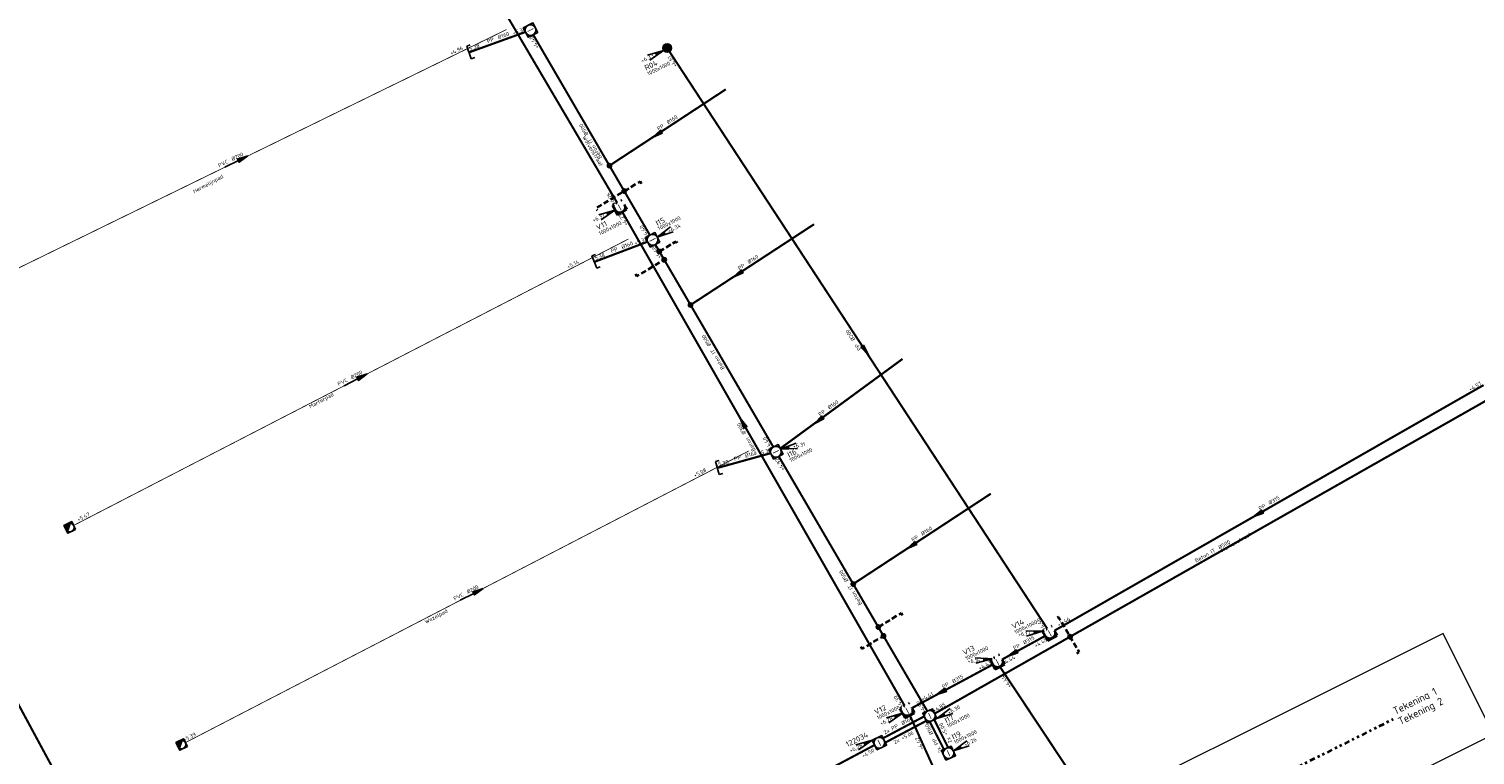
# Model space of a CAD drawing. Header units: metres. Extents: x 154356 to 156379, y 460545 to 462673.
# Tile 6 of 10: x 155211 to 155346, y 461608 to 461676. Entities that reach past the tile are written whole.
import ezdxf
from ezdxf.enums import TextEntityAlignment as Align

# ---------------------------------------------------------------- set-up
doc = ezdxf.new("R2010")
doc.units = ezdxf.units.M
for name, pattern in [('AL-TEKENBLADGRENS', [11.5, 2.5, -1.5, 1, -1.5, 1, -1.5, 2.5]), ('RI-GWA', [18.45, 6, -1.8, 1.75, -1.8, 1.75, -1.8, 1.75, -1.8]), ('RI-HWA-SO', [7.4, 5, -2.4]), ('RI-ITR', [10.4, 5, -1.8, 0, -1.8, 0, -1.8]), ('RI-VWA', [11, 5, -3, 0, -3])]:
    doc.linetypes.add(name, pattern=pattern)
for name, color, linetype, lineweight in [('B-WE-RI-ITR_PUTDEKSELHOOGTE-S', 253, 'Continuous', 25), ('B-WE-RI-ITR_PUTNUMMER-S-200', 253, 'Continuous', 18), ('B-WE-RI-ITR_RIOOLPUT-S-200', 253, 'Continuous', 25), ('B-WE-RI-ITR_TRANSPORTLEIDING-G', 253, 'RI-ITR', 35), ('N-WE-RI-GWA_DIAM-BOB-STROOMRICHTING-S', 253, 'Continuous', 25), ('N-WE-RI-GWA_RIOOLPUT_INSPECTIEPUT-S', 253, 'Continuous', 25), ('N-WE-RI-GWA_TRANSPORTLEIDING-G', 253, 'RI-GWA', 35), ('X-XX-AL-BLADSCHEIDING-G', 7, 'AL-TEKENBLADGRENS', 35), ('X-XX-AL-T35', 50, 'Continuous', 35)]:
    doc.layers.add(name, color=color, linetype=linetype, lineweight=lineweight)
for name, color, linetype, lineweight, true_color in [('N-OI-RI-VWA_TRANSPORTLEIDING-G', 20, 'RI-VWA', 35, 0xff3f00), ('N-WE-RI-HWA_DIAM-BOB-STROOMRICHTING-S', 150, 'Continuous', 25, 0x007fff), ('N-WE-RI-HWA_HULPSTUK-S', 150, 'Continuous', 25, 0x007fff), ('N-WE-RI-HWA_HULPSTUK-S-200', 150, 'Continuous', 25, 0x007fff), ('N-WE-RI-HWA_RIOOLLEIDING_PVC_125-G', 150, 'RI-HWA-SO', 35, 0x007fff), ('N-WE-RI-HWA_TRANSPORTLEIDING-G', 150, 'RI-HWA-SO', 35, 0x007fff), ('N-WE-RI-ITR_DIAM-BOB-STROOMRICHTING-S', 7, 'Continuous', 25, 0x00a500), ('N-WE-RI-ITR_PUTDEKSELHOOGTE-S', 7, 'Continuous', 25, 0x00a500), ('N-WE-RI-ITR_PUTNUMMER-T25', 7, 'Continuous', 25, 0x00a500), ('N-WE-RI-ITR_RIOOLPUT-S-200', 7, 'Continuous', 25, 0x00a500), ('N-WE-RI-ITR_RIOOLPUT-T18', 7, 'Continuous', 18, 0x00a500), ('N-WE-RI-ITR_TRANSPORTLEIDING-G', 7, 'RI-ITR', 35, 0x00a500), ('N-WE-RI-VWA_DIAM-BOB-STROOMRICHTING-S', 20, 'Continuous', 25, 0xff3f00), ('N-WE-RI-VWA_PUTDEKSELHOOGTE-S', 20, 'Continuous', 25, 0xff3f00), ('N-WE-RI-VWA_PUTNUMMER-T50', 20, 'Continuous', 50, 0xff3f00), ('N-WE-RI-VWA_RIOOLPUT-T18', 20, 'Continuous', 18, 0xff3f00), ('N-WE-RI-VWA_RIOOLPUT_INSPECTIEPUT-S', 20, 'Continuous', 25, 0xff3f00), ('X-XX-AL-T18', 1, 'Continuous', 18, 0xff0000)]:
    doc.layers.add(name, color=color, linetype=linetype, lineweight=lineweight, true_color=true_color)
doc.layers.add('X-XX-AL-HULPLIJN', color=4, linetype='Continuous', lineweight=18, plot=False)
doc.styles.add('NLCS-ISO', font='NLCS-ISO.ttf')
doc.styles.add('NLCS-ISO-M200-T18', font='NLCS-ISO.ttf', dxfattribs={"height": 0.36})
doc.styles.add('NLCS-ISO-M200-T25', font='NLCS-ISO.ttf', dxfattribs={"height": 0.5})
doc.styles.add('NLCS-ISO-M200-T35', font='NLCS-ISO.ttf', dxfattribs={"height": 0.7})

# ---------------------------------------------------------------- blocks, each defined once
blk = doc.blocks.new('SRI-PUT_INSPECTIE-SO')
at = {"flags": 128}
blk.add_lwpolyline([(-2, -2), (2, -2), (2, 2), (-2, 2)], close=True, dxfattribs=at)
blk.add_circle((0, 0), 2)
at = {"style": 'NLCS-ISO'}
blk.add_text('I', height=2.5, dxfattribs=at).set_placement((0, -0.01), align=Align.MIDDLE_CENTER)
blk = doc.blocks.new('*U21')
at = {"ltscale": 0.1}
blk.add_hatch(color=256, dxfattribs=at).paths.add_polyline_path([(8.5, 0), (3.5, -0.83), (3.5, 0.83)])
at = {"flags": 128}
blk.add_lwpolyline([(3.5, 0), (-3.5, 0)], dxfattribs=at)
at = {"ltscale": 0.1, "flags": 128}
blk.add_lwpolyline([(8.5, 0), (3.5, -0.83), (3.5, 0.83)], close=True, dxfattribs=at)
at = {"ltscale": 0.1, "style": 'NLCS-ISO'}
for tag, p in [('BOBL', (-143.67, 0)), ('MAT', (-1, 0.5))]:
    blk.add_attdef(tag, text='', height=1.8, dxfattribs=at).set_placement(p, align=Align.BOTTOM_RIGHT)
for tag, p in [('DIA', (1, 0.5)), ('BOBR', (143.51, 0))]:
    blk.add_attdef(tag, text='', height=1.8, dxfattribs=at).set_placement(p, align=Align.BOTTOM_LEFT)
blk = doc.blocks.new('*U27')
at = {"ltscale": 0.1}
blk.add_hatch(color=256, dxfattribs=at).paths.add_polyline_path([(8.5, 0), (3.5, -0.83), (3.5, 0.83)])
at = {"flags": 128}
blk.add_lwpolyline([(3.5, 0), (-3.5, 0)], dxfattribs=at)
at = {"ltscale": 0.1, "flags": 128}
blk.add_lwpolyline([(8.5, 0), (3.5, -0.83), (3.5, 0.83)], close=True, dxfattribs=at)
at = {"ltscale": 0.1, "style": 'NLCS-ISO'}
for tag, p in [('BOBL', (-32.17, 0)), ('MAT', (-1, 0.5))]:
    blk.add_attdef(tag, text='', height=1.8, dxfattribs=at).set_placement(p, align=Align.BOTTOM_RIGHT)
for tag, p in [('DIA', (1, 0.5)), ('BOBR', (22.67, 0))]:
    blk.add_attdef(tag, text='', height=1.8, dxfattribs=at).set_placement(p, align=Align.BOTTOM_LEFT)
blk = doc.blocks.new('*U28')
at = {"ltscale": 0.1}
blk.add_hatch(color=256, dxfattribs=at).paths.add_polyline_path([(8.5, 0), (3.5, -0.83), (3.5, 0.83)])
at = {"flags": 128}
blk.add_lwpolyline([(3.5, 0), (-3.5, 0)], dxfattribs=at)
at = {"ltscale": 0.1, "flags": 128}
blk.add_lwpolyline([(8.5, 0), (3.5, -0.83), (3.5, 0.83)], close=True, dxfattribs=at)
at = {"ltscale": 0.1, "style": 'NLCS-ISO'}
for tag, p in [('BOBL', (-139.47, 0)), ('MAT', (-1, 0.5))]:
    blk.add_attdef(tag, text='', height=1.8, dxfattribs=at).set_placement(p, align=Align.BOTTOM_RIGHT)
for tag, p in [('DIA', (1, 0.5)), ('BOBR', (112.47, 0))]:
    blk.add_attdef(tag, text='', height=1.8, dxfattribs=at).set_placement(p, align=Align.BOTTOM_LEFT)
blk = doc.blocks.new('*U29')
at = {"ltscale": 0.1}
blk.add_hatch(color=256, dxfattribs=at).paths.add_polyline_path([(8.5, 0), (3.5, -0.83), (3.5, 0.83)])
at = {"flags": 128}
blk.add_lwpolyline([(3.5, 0), (-3.5, 0)], dxfattribs=at)
at = {"ltscale": 0.1, "flags": 128}
blk.add_lwpolyline([(8.5, 0), (3.5, -0.83), (3.5, 0.83)], close=True, dxfattribs=at)
at = {"ltscale": 0.1, "style": 'NLCS-ISO'}
for tag, p in [('BOBL', (-118.74, 0)), ('MAT', (-1, 0.5))]:
    blk.add_attdef(tag, text='', height=1.8, dxfattribs=at).set_placement(p, align=Align.BOTTOM_RIGHT)
for tag, p in [('DIA', (1, 0.5)), ('BOBR', (111.14, 0))]:
    blk.add_attdef(tag, text='', height=1.8, dxfattribs=at).set_placement(p, align=Align.BOTTOM_LEFT)
blk = doc.blocks.new('N-SRI-PUT_KUNSTSTOF-SO')
h = blk.add_hatch(color=256)
h.dxf.hatch_style = 1
edge = h.paths.add_edge_path()
edge.add_arc((0, 0), 2, 0, 360)
at = {"lineweight": -3}
blk.add_circle((0, 0), 2, dxfattribs=at)
blk = doc.blocks.new('*U33')
at = {"ltscale": 0.1}
blk.add_hatch(color=256, dxfattribs=at).paths.add_polyline_path([(-8.5, 0), (-3.5, -0.83), (-3.5, 0.83)])
at = {"ltscale": 0.1, "flags": 128}
blk.add_lwpolyline([(-8.5, 0), (-3.5, -0.83), (-3.5, 0.83)], close=True, dxfattribs=at)
at = {"flags": 128}
blk.add_lwpolyline([(3.5, 0), (-3.5, 0)], dxfattribs=at)
at = {"ltscale": 0.1, "style": 'NLCS-ISO'}
for tag, p in [('BOBL', (-9.58, 0)), ('MAT', (-1, 0.5))]:
    blk.add_attdef(tag, text='', height=1.8, dxfattribs=at).set_placement(p, align=Align.BOTTOM_RIGHT)
for tag, p in [('DIA', (1, 0.5)), ('BOBR', (14.79, 0))]:
    blk.add_attdef(tag, text='', height=1.8, dxfattribs=at).set_placement(p, align=Align.BOTTOM_LEFT)
blk = doc.blocks.new('*U32')
at = {"ltscale": 0.1}
blk.add_hatch(color=256, dxfattribs=at).paths.add_polyline_path([(-8.5, 0), (-3.5, -0.83), (-3.5, 0.83)])
at = {"ltscale": 0.1, "flags": 128}
blk.add_lwpolyline([(-8.5, 0), (-3.5, -0.83), (-3.5, 0.83)], close=True, dxfattribs=at)
at = {"flags": 128}
blk.add_lwpolyline([(3.5, 0), (-3.5, 0)], dxfattribs=at)
at = {"ltscale": 0.1, "style": 'NLCS-ISO'}
for tag, p in [('MAT', (-1, 0.5)), ('BOBL', (-5.62, -3.24))]:
    blk.add_attdef(tag, text='', height=1.8, dxfattribs=at).set_placement(p, align=Align.BOTTOM_RIGHT)
for tag, p in [('DIA', (1, 0.5)), ('BOBR', (4.96, -3.24))]:
    blk.add_attdef(tag, text='', height=1.8, dxfattribs=at).set_placement(p, align=Align.BOTTOM_LEFT)
blk = doc.blocks.new('*U31')
at = {"ltscale": 0.1}
blk.add_hatch(color=256, dxfattribs=at).paths.add_polyline_path([(-8.5, 0), (-3.5, -0.83), (-3.5, 0.83)])
at = {"ltscale": 0.1, "flags": 128}
blk.add_lwpolyline([(-8.5, 0), (-3.5, -0.83), (-3.5, 0.83)], close=True, dxfattribs=at)
at = {"flags": 128}
blk.add_lwpolyline([(3.5, 0), (-3.5, 0)], dxfattribs=at)
at = {"ltscale": 0.1, "style": 'NLCS-ISO'}
for tag, p in [('BOBL', (-106.06, 0)), ('MAT', (-1, 0.5))]:
    blk.add_attdef(tag, text='', height=1.8, dxfattribs=at).set_placement(p, align=Align.BOTTOM_RIGHT)
for tag, p in [('DIA', (1, 0.5)), ('BOBR', (108.17, 0))]:
    blk.add_attdef(tag, text='', height=1.8, dxfattribs=at).set_placement(p, align=Align.BOTTOM_LEFT)
blk = doc.blocks.new('*U34')
at = {"ltscale": 0.1}
blk.add_hatch(color=256, dxfattribs=at).paths.add_polyline_path([(-8.5, 0), (-3.5, -0.83), (-3.5, 0.83)])
at = {"ltscale": 0.1, "flags": 128}
blk.add_lwpolyline([(-8.5, 0), (-3.5, -0.83), (-3.5, 0.83)], close=True, dxfattribs=at)
at = {"flags": 128}
blk.add_lwpolyline([(3.5, 0), (-3.5, 0)], dxfattribs=at)
at = {"ltscale": 0.1, "style": 'NLCS-ISO'}
for tag, p in [('BOBL', (-154.05, 0)), ('MAT', (-1, 0.5))]:
    blk.add_attdef(tag, text='', height=1.8, dxfattribs=at).set_placement(p, align=Align.BOTTOM_RIGHT)
for tag, p in [('DIA', (1, 0.5)), ('BOBR', (152.91, 0))]:
    blk.add_attdef(tag, text='', height=1.8, dxfattribs=at).set_placement(p, align=Align.BOTTOM_LEFT)
blk = doc.blocks.new('*U35')
at = {"ltscale": 0.1}
blk.add_hatch(color=256, dxfattribs=at).paths.add_polyline_path([(8.5, 0), (3.5, -0.83), (3.5, 0.83)])
at = {"flags": 128}
blk.add_lwpolyline([(3.5, 0), (-3.5, 0)], dxfattribs=at)
at = {"ltscale": 0.1, "flags": 128}
blk.add_lwpolyline([(8.5, 0), (3.5, -0.83), (3.5, 0.83)], close=True, dxfattribs=at)
at = {"ltscale": 0.1, "style": 'NLCS-ISO'}
for tag, p in [('BOBL', (-107.4, 0)), ('MAT', (-1, 0.5))]:
    blk.add_attdef(tag, text='', height=1.8, dxfattribs=at).set_placement(p, align=Align.BOTTOM_RIGHT)
for tag, p in [('DIA', (1, 0.5)), ('BOBR', (102.26, 0))]:
    blk.add_attdef(tag, text='', height=1.8, dxfattribs=at).set_placement(p, align=Align.BOTTOM_LEFT)
blk = doc.blocks.new('SRI-HULP_EINDKAP-SO')
for p, q in [((0, -6.2), (0, 6.2)), ((0, 6.2), (3.5, 6.2)), ((0, -6.2), (3.5, -6.2))]:
    blk.add_line(p, q)
blk = doc.blocks.new('*U61')
at = {"ltscale": 0.1, "style": 'NLCS-ISO'}
for tag, p in [('BOBL', (-274.57, 0)), ('MAT', (-1, 0.5))]:
    blk.add_attdef(tag, text='', height=1.8, dxfattribs=at).set_placement(p, align=Align.BOTTOM_RIGHT)
for tag, p in [('DIA', (1, 0.5)), ('BOBR', (272.03, 0))]:
    blk.add_attdef(tag, text='', height=1.8, dxfattribs=at).set_placement(p, align=Align.BOTTOM_LEFT)
blk = doc.blocks.new('*U51')
at = {"ltscale": 0.1, "style": 'NLCS-ISO'}
for tag, p in [('BOBL', (-63.63, 0)), ('MAT', (-1, 0.5))]:
    blk.add_attdef(tag, text='', height=1.8, dxfattribs=at).set_placement(p, align=Align.BOTTOM_RIGHT)
for tag, p in [('DIA', (1, 0.5)), ('BOBR', (60.62, 0))]:
    blk.add_attdef(tag, text='', height=1.8, dxfattribs=at).set_placement(p, align=Align.BOTTOM_LEFT)
blk = doc.blocks.new('*U50')
at = {"ltscale": 0.1, "style": 'NLCS-ISO'}
for tag, p in [('BOBL', (-145.63, 0)), ('MAT', (-1, 0.5))]:
    blk.add_attdef(tag, text='', height=1.8, dxfattribs=at).set_placement(p, align=Align.BOTTOM_RIGHT)
for tag, p in [('DIA', (1, 0.5)), ('BOBR', (145.56, 0))]:
    blk.add_attdef(tag, text='', height=1.8, dxfattribs=at).set_placement(p, align=Align.BOTTOM_LEFT)
blk = doc.blocks.new('*U52')
at = {"ltscale": 0.1, "style": 'NLCS-ISO'}
for tag, p in [('BOBL', (-48.52, 0)), ('MAT', (-1, 0.5))]:
    blk.add_attdef(tag, text='', height=1.8, dxfattribs=at).set_placement(p, align=Align.BOTTOM_RIGHT)
for tag, p in [('DIA', (1, 0.5)), ('BOBR', (47.8, 0))]:
    blk.add_attdef(tag, text='', height=1.8, dxfattribs=at).set_placement(p, align=Align.BOTTOM_LEFT)
blk = doc.blocks.new('*U53')
at = {"ltscale": 0.1, "style": 'NLCS-ISO'}
for tag, p in [('BOBL', (-48.05, 0)), ('MAT', (-1, 0.5))]:
    blk.add_attdef(tag, text='', height=1.8, dxfattribs=at).set_placement(p, align=Align.BOTTOM_RIGHT)
for tag, p in [('DIA', (1, 0.5)), ('BOBR', (47.47, 0))]:
    blk.add_attdef(tag, text='', height=1.8, dxfattribs=at).set_placement(p, align=Align.BOTTOM_LEFT)
blk = doc.blocks.new('*U65')
at = {"ltscale": 0.1, "style": 'NLCS-ISO'}
for tag, p in [('BOBL', (-4.81, 0)), ('MAT', (-1, 0.5))]:
    blk.add_attdef(tag, text='', height=1.8, dxfattribs=at).set_placement(p, align=Align.BOTTOM_RIGHT)
for tag, p in [('DIA', (1, 0.5)), ('BOBR', (6.77, 0))]:
    blk.add_attdef(tag, text='', height=1.8, dxfattribs=at).set_placement(p, align=Align.BOTTOM_LEFT)
blk = doc.blocks.new('*U74')
at = {"ltscale": 0.1, "style": 'NLCS-ISO'}
for tag, p in [('BOBL', (-7.49, 0)), ('MAT', (-1, 0.5))]:
    blk.add_attdef(tag, text='', height=1.8, dxfattribs=at).set_placement(p, align=Align.BOTTOM_RIGHT)
for tag, p in [('DIA', (1, 0.5)), ('BOBR', (7.31, 0))]:
    blk.add_attdef(tag, text='', height=1.8, dxfattribs=at).set_placement(p, align=Align.BOTTOM_LEFT)
blk = doc.blocks.new('*U73')
at = {"ltscale": 0.1, "style": 'NLCS-ISO'}
for tag, p in [('BOBL', (-8.34, 0)), ('MAT', (-1, 0.5))]:
    blk.add_attdef(tag, text='', height=1.8, dxfattribs=at).set_placement(p, align=Align.BOTTOM_RIGHT)
for tag, p in [('DIA', (1, 0.5)), ('BOBR', (8.25, 0))]:
    blk.add_attdef(tag, text='', height=1.8, dxfattribs=at).set_placement(p, align=Align.BOTTOM_LEFT)
blk = doc.blocks.new('*U75')
at = {"ltscale": 0.1, "style": 'NLCS-ISO'}
for tag, p in [('BOBL', (-7.06, 0)), ('MAT', (-1, 0.5))]:
    blk.add_attdef(tag, text='', height=1.8, dxfattribs=at).set_placement(p, align=Align.BOTTOM_RIGHT)
for tag, p in [('DIA', (1, 0.5)), ('BOBR', (7.31, 0))]:
    blk.add_attdef(tag, text='', height=1.8, dxfattribs=at).set_placement(p, align=Align.BOTTOM_LEFT)
blk = doc.blocks.new('*U76')
at = {"ltscale": 0.1, "style": 'NLCS-ISO'}
for tag, p in [('MAT', (-1, 0.5)), ('BOBL', (-4.81, -3.24))]:
    blk.add_attdef(tag, text='', height=1.8, dxfattribs=at).set_placement(p, align=Align.BOTTOM_RIGHT)
for tag, p in [('DIA', (1, 0.5)), ('BOBR', (6.77, 0))]:
    blk.add_attdef(tag, text='', height=1.8, dxfattribs=at).set_placement(p, align=Align.BOTTOM_LEFT)
blk = doc.blocks.new('SRI-PUTDEKSELHOOGTE-SO')
blk.add_hatch(color=256).paths.add_polyline_path([(3.66, 1.37), (3.02, 2.49), (0, 0)])
for p, q in [((0, 0), (6.04, 4.97)), ((0, 0), (7.32, 2.74)), ((0, 0), (3.02, 2.49)), ((3.15, 2.26), (3.53, 1.59))]:
    blk.add_line(p, q)
at = {"ltscale": 0.1, "style": 'NLCS-ISO'}
blk.add_attdef('PUTHGT', text='', height=1.8, rotation=30, dxfattribs=at).set_placement((5.02, 2.93), align=Align.MIDDLE_LEFT)
blk = doc.blocks.new('*U86')
at = {"ltscale": 0.1}
blk.add_hatch(color=256, dxfattribs=at).paths.add_polyline_path([(8.5, 0), (3.5, -0.83), (3.5, 0.83)])
at = {"flags": 128}
blk.add_lwpolyline([(3.5, 0), (-3.5, 0)], dxfattribs=at)
at = {"ltscale": 0.1, "flags": 128}
blk.add_lwpolyline([(8.5, 0), (3.5, -0.83), (3.5, 0.83)], close=True, dxfattribs=at)
at = {"ltscale": 0.1, "style": 'NLCS-ISO'}
for tag, p in [('BOBL', (-136.19, 0)), ('MAT', (-1, 0.5))]:
    blk.add_attdef(tag, text='', height=1.8, dxfattribs=at).set_placement(p, align=Align.BOTTOM_RIGHT)
for tag, p in [('DIA', (1, 0.5)), ('BOBR', (114.02, 0))]:
    blk.add_attdef(tag, text='', height=1.8, dxfattribs=at).set_placement(p, align=Align.BOTTOM_LEFT)
blk = doc.blocks.new('*U87')
at = {"ltscale": 0.1}
blk.add_hatch(color=256, dxfattribs=at).paths.add_polyline_path([(8.5, 0), (3.5, -0.83), (3.5, 0.83)])
at = {"flags": 128}
blk.add_lwpolyline([(3.5, 0), (-3.5, 0)], dxfattribs=at)
at = {"ltscale": 0.1, "flags": 128}
blk.add_lwpolyline([(8.5, 0), (3.5, -0.83), (3.5, 0.83)], close=True, dxfattribs=at)
at = {"ltscale": 0.1, "style": 'NLCS-ISO'}
for tag, p in [('BOBL', (-141.48, 0)), ('MAT', (-1, 0.5))]:
    blk.add_attdef(tag, text='', height=1.8, dxfattribs=at).set_placement(p, align=Align.BOTTOM_RIGHT)
for tag, p in [('DIA', (1, 0.5)), ('BOBR', (119.71, 0))]:
    blk.add_attdef(tag, text='', height=1.8, dxfattribs=at).set_placement(p, align=Align.BOTTOM_LEFT)
blk = doc.blocks.new('N-SRI-PUT_GWA-SO')
blk.add_hatch(color=256).paths.add_polyline_path([(1.41, 1.41, 0.664858), (-2, 0.02), (-2, -0.02, 0.196534), (-1.41, -1.41)])
at = {"lineweight": -3, "flags": 128}
blk.add_lwpolyline([(2, -2), (2, 2), (-2, 2), (-2, -2)], close=True, dxfattribs=at)
at = {"lineweight": -3}
blk.add_circle((0, 0), 2, dxfattribs=at)
blk = doc.blocks.new('*U105')
at = {"ltscale": 0.1, "style": 'NLCS-ISO'}
for tag, p in [('MAT', (-1, 0.5)), ('BOBL', (-152.86, -3.24))]:
    blk.add_attdef(tag, text='', height=1.8, dxfattribs=at).set_placement(p, align=Align.BOTTOM_RIGHT)
for tag, p in [('DIA', (1, 0.5)), ('BOBR', (151.22, -3.24))]:
    blk.add_attdef(tag, text='', height=1.8, dxfattribs=at).set_placement(p, align=Align.BOTTOM_LEFT)
blk = doc.blocks.new('*U108')
at = {"ltscale": 0.1}
blk.add_hatch(color=256, dxfattribs=at).paths.add_polyline_path([(-8.5, 0), (-3.5, -0.83), (-3.5, 0.83)])
at = {"ltscale": 0.1, "flags": 128}
blk.add_lwpolyline([(-8.5, 0), (-3.5, -0.83), (-3.5, 0.83)], close=True, dxfattribs=at)
at = {"flags": 128}
blk.add_lwpolyline([(3.5, 0), (-3.5, 0)], dxfattribs=at)
at = {"ltscale": 0.1, "style": 'NLCS-ISO'}
for tag, p in [('BOBL', (-25.28, 0)), ('MAT', (-1, 0.5))]:
    blk.add_attdef(tag, text='', height=1.8, dxfattribs=at).set_placement(p, align=Align.BOTTOM_RIGHT)
for tag, p in [('DIA', (1, 0.5)), ('BOBR', (25.24, 0))]:
    blk.add_attdef(tag, text='', height=1.8, dxfattribs=at).set_placement(p, align=Align.BOTTOM_LEFT)
blk = doc.blocks.new('SRI-HULP_INLAAT_125MM-SO')
h = blk.add_hatch(color=256)
h.dxf.hatch_style = 1
h.paths.add_polyline_path([(-0.71, 0.71, 0.198912), (-1, 0, 0.198912), (-0.71, -0.71), (0, 0)])
h = blk.add_hatch(color=256)
h.dxf.hatch_style = 1
h.paths.add_polyline_path([(1, 0, 0.198912), (0.71, 0.71), (0, 0), (0.71, -0.71, 0.198912)])
for p, q in [((-0.71, 0.71), (0.71, -0.71)), ((-0.71, -0.71), (0.71, 0.71))]:
    blk.add_line(p, q)
blk.add_circle((0, 0), 1)

msp = doc.modelspace()

# ---------------------------------------------------------------- linework, layer by layer
at = {"layer": 'B-WE-RI-ITR_TRANSPORTLEIDING-G', "ltscale": 0.2, "const_width": 0.2, "flags": 128}
msp.add_lwpolyline([(155233.75, 461579.02), (155289.76, 461608.9)], dxfattribs=at)
at = {"layer": 'N-OI-RI-VWA_TRANSPORTLEIDING-G', "ltscale": 0.2, "const_width": 0.2, "flags": 128}
for points in [[(155265.81, 461659.38), (155240.46, 461702.42)], [(155270.68, 461673.45), (155305.84, 461619.74)], [(155266.3, 461658.51), (155292.57, 461612.55)], [(155220.67, 461593.09), (155192.24, 461645.77)], [(155346.45, 461642.41), (155306.51, 461619.55)], [(155305.64, 461619.06), (155301.64, 461616.87)], [(155300.76, 461616.39), (155293.25, 461612.35)], [(155301.44, 461616.19), (155326.41, 461578.56)], [(155299.83, 461596.65), (155293.05, 461611.68)]]:
    msp.add_lwpolyline(points, dxfattribs=at)
at = {"layer": 'N-WE-RI-GWA_TRANSPORTLEIDING-G', "ltscale": 0.2, "const_width": 0.075, "flags": 128}
for points in [[(155204.33, 461650.48), (155255.52, 461675.5)], [(155225.63, 461609.13), (155278.05, 461636.27)]]:
    msp.add_lwpolyline(points, dxfattribs=at)
at = {"layer": 'N-WE-RI-HWA_RIOOLLEIDING_PVC_125-G', "ltscale": 0.1, "flags": 128}
for points in [[(155268.07, 461661.14), (155267.95, 461661.35), (155266.47, 461660.46), (155263.83, 461658.87), (155263.94, 461658.7)], [(155269.74, 461654.84), (155271.3, 461655.78), (155271.43, 461655.57)], [(155267.52, 461652.75), (155267.65, 461652.54), (155270.19, 461654.07)], [(155292.36, 461620.95), (155292.23, 461621.17), (155290.12, 461619.88)], [(155308.59, 461617.41), (155308.81, 461617.54), (155307.97, 461618.98), (155306.89, 461620.82), (155306.68, 461620.7)], [(155288.49, 461618.07), (155288.62, 461617.86), (155290.6, 461619.06)]]:
    msp.add_lwpolyline(points, dxfattribs=at)
at = {"layer": 'N-WE-RI-HWA_TRANSPORTLEIDING-G', "ltscale": 0.2, "const_width": 0.2, "flags": 128}
for points in [[(155252.02, 461673.37), (155257.28, 461675.27)], [(155275.92, 461669.93), (155265.1, 461662.83)], [(155284.14, 461657.38), (155272.64, 461649.86)], [(155263.69, 461653.87), (155268.64, 461655.75)], [(155275.13, 461634.69), (155280.11, 461636.07)], [(155300.59, 461632.3), (155287.78, 461623.89)], [(155290.56, 461609.54), (155294.44, 461611.6)], [(155296.65, 461608.59), (155295.28, 461611.36), (155295.28, 461611.36), (155295.28, 461611.36)], [(155290.76, 461609.13), (155294.66, 461611.2)], [(155296.27, 461608.41), (155294.86, 461611.16), (155294.86, 461611.16), (155294.86, 461611.16)]]:
    msp.add_lwpolyline(points, dxfattribs=at)
at = {"layer": 'N-WE-RI-ITR_TRANSPORTLEIDING-G', "ltscale": 0.2, "const_width": 0.2, "flags": 128}
for points in [[(155258, 461675.02), (155258, 461675.02), (155268.86, 461656.36)], [(155269.36, 461655.5), (155280.35, 461636.64)], [(155280.85, 461635.78), (155294.68, 461612.06)]]:
    msp.add_lwpolyline(points, dxfattribs=at)
at = {"layer": 'X-XX-AL-BLADSCHEIDING-G', "ltscale": 0.2, "flags": 128}
msp.add_lwpolyline([(155343.6, 461614.08), (155174.66, 461529.67)], dxfattribs=at)
at = {"layer": 'X-XX-AL-HULPLIJN'}
msp.add_lwpolyline([(155416.02, 461472.54), (155342.69, 461619.29), (155170.17, 461533.09), (155243.5, 461386.33)], close=True, dxfattribs=at)

# ---------------------------------------------------------------- block references
at = {"layer": 'B-WE-RI-ITR_PUTDEKSELHOOGTE-S'}
ref = msp.add_blockref('SRI-PUTDEKSELHOOGTE-SO', (155289.54, 461609.35), dxfattribs=dict(at, xscale=-0.2, yscale=0.2, zscale=0.2, rotation=55.55654612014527))
ref.add_attrib('PUTHGT', '+6,28', dxfattribs={"layer": '0', "ltscale": 0.1, "height": 0.36, "rotation": 25.5565, "style": 'NLCS-ISO'}).set_placement((155287.46, 461608.36), align=Align.MIDDLE_LEFT)
at = {"layer": 'B-WE-RI-ITR_TRANSPORTLEIDING-G', "ltscale": 0.5, "xscale": 0.2, "yscale": 0.2, "zscale": 0.2, "rotation": 28.05078880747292}
msp.add_blockref('*U105', (155261.75, 461593.96), dxfattribs=at).add_auto_attribs({'MAT': 'Beton', 'DIA': '%%c400', 'BOBL': '+4.50', 'BOBR': '+4.50'})
at = {"layer": 'N-OI-RI-VWA_TRANSPORTLEIDING-G', "color": 30, "true_color": 0xff7f00, "xscale": 0.25, "yscale": 0.25, "zscale": 0.25, "rotation": 28.56407164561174}
for p in [(155266.05, 461658.94), (155306.08, 461619.3), (155301.2, 461616.63), (155292.81, 461612.11)]:
    msp.add_blockref('SRI-PUT_INSPECTIE-SO', p, dxfattribs=at)
at = {"layer": 'N-WE-RI-GWA_DIAM-BOB-STROOMRICHTING-S', "xscale": 0.2, "yscale": 0.2, "zscale": 0.2}
for name, p, rotation, values in [('*U86', (155229.93, 461662.99), 26.0446358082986, {'MAT': 'PVC', 'DIA': '%%c200', 'BOBL': '+5.28', 'BOBR': '+4.96'}), ('*U86', (155241.04, 461642.67), 27.31261697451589, {'MAT': 'PVC', 'DIA': '%%c200', 'BOBL': '+5.47', 'BOBR': '+5.14'}), ('*U87', (155251.84, 461622.7), 27.37618909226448, {'MAT': 'PVC', 'DIA': '%%c200', 'BOBL': '+5.39', 'BOBR': '+5.08'})]:
    msp.add_blockref(name, p, dxfattribs=dict(at, rotation=rotation)).add_auto_attribs(values)
at = {"layer": 'N-WE-RI-GWA_RIOOLPUT_INSPECTIEPUT-S', "xscale": 0.2, "yscale": 0.2, "zscale": 0.2, "rotation": 26.55025936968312}
for p in [(155214.87, 461629.16), (155225.28, 461608.95)]:
    msp.add_blockref('N-SRI-PUT_GWA-SO', p, dxfattribs=at)
at = {"layer": 'N-WE-RI-HWA_DIAM-BOB-STROOMRICHTING-S', "xscale": 0.2, "yscale": 0.2, "zscale": 0.2}
for name, p, rotation in [('*U73', (155254.65, 461674.32), 19.95525098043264), ('*U74', (155266.17, 461654.81), 20.82284990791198), ('*U75', (155277.62, 461635.38), 15.47799118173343)]:
    msp.add_blockref(name, p, dxfattribs=dict(at, rotation=rotation)).add_auto_attribs({'MAT': 'PP', 'DIA': '%%c160', 'BOBL': '+5.38', 'BOBR': '+5.38'})
at = {"layer": 'N-WE-RI-HWA_DIAM-BOB-STROOMRICHTING-S'}
ref = msp.add_blockref('*U108', (155270.51, 461666.38), dxfattribs=dict(at, xscale=0.2, yscale=0.2, zscale=0.2, rotation=33.27419968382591))
ref.add_attrib('MAT', 'PP', dxfattribs={"layer": '0', "ltscale": 0.1, "height": 0.36, "rotation": 33.2742, "style": 'NLCS-ISO'}).set_placement((155270.28, 461666.35), align=Align.BOTTOM_RIGHT)
ref.add_attrib('DIA', '%%c160', dxfattribs={"layer": '0', "ltscale": 0.1, "height": 0.36, "rotation": 33.2742, "style": 'NLCS-ISO'}).set_placement((155270.62, 461666.57), align=Align.BOTTOM_LEFT)
ref = msp.add_blockref('*U108', (155278.03, 461653.38), dxfattribs=dict(at, xscale=0.2, yscale=0.2, zscale=0.2, rotation=33.19418712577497))
ref.add_attrib('MAT', 'PP', dxfattribs={"layer": '0', "ltscale": 0.1, "height": 0.36, "rotation": 33.1942, "style": 'NLCS-ISO'}).set_placement((155277.8, 461653.36), align=Align.BOTTOM_RIGHT)
ref.add_attrib('DIA', '%%c160', dxfattribs={"layer": '0', "ltscale": 0.1, "height": 0.36, "rotation": 33.1942, "style": 'NLCS-ISO'}).set_placement((155278.14, 461653.58), align=Align.BOTTOM_LEFT)
ref = msp.add_blockref('*U108', (155285.52, 461639.82), dxfattribs=dict(at, xscale=0.2, yscale=0.2, zscale=0.2, rotation=36.25258800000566))
ref.add_attrib('MAT', 'PP', dxfattribs={"layer": '0', "ltscale": 0.1, "height": 0.36, "rotation": 36.2526, "style": 'NLCS-ISO'}).set_placement((155285.3, 461639.78), align=Align.BOTTOM_RIGHT)
ref.add_attrib('DIA', '%%c160', dxfattribs={"layer": '0', "ltscale": 0.1, "height": 0.36, "rotation": 36.2526, "style": 'NLCS-ISO'}).set_placement((155285.63, 461640.02), align=Align.BOTTOM_LEFT)
ref = msp.add_blockref('*U108', (155294.19, 461628.1), dxfattribs=dict(at, xscale=0.2, yscale=0.2, zscale=0.2, rotation=33.25589740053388))
ref.add_attrib('MAT', 'PP', dxfattribs={"layer": '0', "ltscale": 0.1, "height": 0.36, "rotation": 33.2559, "style": 'NLCS-ISO'}).set_placement((155293.96, 461628.07), align=Align.BOTTOM_RIGHT)
ref.add_attrib('DIA', '%%c160', dxfattribs={"layer": '0', "ltscale": 0.1, "height": 0.36, "rotation": 33.2559, "style": 'NLCS-ISO'}).set_placement((155294.3, 461628.29), align=Align.BOTTOM_LEFT)
ref = msp.add_blockref('*U65', (155292.29, 461610.47), dxfattribs=dict(at, xscale=0.2, yscale=0.2, zscale=0.2, rotation=27.4829934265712))
ref.add_attrib('MAT', '2x PP', dxfattribs={"layer": '0', "ltscale": 0.1, "height": 0.36, "rotation": 27.483, "style": 'NLCS-ISO'}).set_placement((155292.07, 461610.46), align=Align.BOTTOM_RIGHT)
ref.add_attrib('DIA', '%%c160', dxfattribs={"layer": '0', "ltscale": 0.1, "height": 0.36, "rotation": 27.483, "style": 'NLCS-ISO'}).set_placement((155292.42, 461610.65), align=Align.BOTTOM_LEFT)
ref = msp.add_blockref('*U76', (155294.06, 461610.86), dxfattribs=dict(at, xscale=0.2, yscale=0.2, zscale=0.2, rotation=27.84404198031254))
ref.add_attrib('BOBL', '2x +5.06', dxfattribs={"layer": '0', "ltscale": 0.1, "height": 0.36, "rotation": 27.844, "style": 'NLCS-ISO'}).set_placement((155293.51, 461609.84), align=Align.BOTTOM_RIGHT)
ref = msp.add_blockref('*U65', (155295.53, 461609.86), dxfattribs=dict(at, xscale=0.2, yscale=0.2, zscale=0.2, rotation=117.1034033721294))
ref.add_attrib('MAT', '2x PP', dxfattribs={"layer": '0', "ltscale": 0.1, "height": 0.36, "rotation": 117.1034, "style": 'NLCS-ISO'}).set_placement((155295.53, 461609.64), align=Align.BOTTOM_RIGHT)
ref.add_attrib('DIA', '%%c160', dxfattribs={"layer": '0', "ltscale": 0.1, "height": 0.36, "rotation": 117.1034, "style": 'NLCS-ISO'}).set_placement((155295.35, 461610), align=Align.BOTTOM_LEFT)
ref = msp.add_blockref('*U65', (155295.72, 461611.91), dxfattribs=dict(at, xscale=0.2, yscale=0.2, zscale=0.2, rotation=117.1034033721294))
ref.add_attrib('BOBL', '2x +5.00', dxfattribs={"layer": '0', "ltscale": 0.1, "height": 0.36, "rotation": 117.1034, "style": 'NLCS-ISO'}).set_placement((155296.16, 461611.05), align=Align.BOTTOM_RIGHT)
at = {"layer": 'N-WE-RI-HWA_HULPSTUK-S', "xscale": 0.1, "yscale": 0.1, "zscale": 0.1}
for p, rotation in [((155252.02, 461673.37), 19.56560025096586), ((155263.69, 461653.87), 20.81363678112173), ((155275.13, 461634.69), 15.47799118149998)]:
    msp.add_blockref('SRI-HULP_EINDKAP-SO', p, dxfattribs=dict(at, rotation=rotation))
at = {"layer": 'N-WE-RI-HWA_HULPSTUK-S-200', "xscale": 0.2, "yscale": 0.2, "zscale": 0.2, "rotation": 28.24990663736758}
for p in [(155265.1, 461662.83), (155266.47, 461660.46), (155269.74, 461654.84), (155270.19, 461654.07), (155272.64, 461649.86), (155287.78, 461623.89), (155290.12, 461619.88), (155290.6, 461619.06), (155307.97, 461618.98)]:
    msp.add_blockref('SRI-HULP_INLAAT_125MM-SO', p, dxfattribs=at)
at = {"layer": 'N-WE-RI-ITR_DIAM-BOB-STROOMRICHTING-S', "xscale": 0.2, "yscale": 0.2, "zscale": 0.2}
for name, p, rotation, values in [('*U53', (155263.43, 461665.69), 120.2030898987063, {'MAT': 'Beton IT', 'DIA': '%%c500', 'BOBL': '+4.40', 'BOBR': '+4.40'}), ('*U61', (155200.73, 461625.79), 118.5059197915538, {'MAT': 'Beton IT', 'DIA': '%%c500', 'BOBL': '+4.40', 'BOBR': '+4.40'}), ('*U52', (155274.85, 461646.07), 120.2144355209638, {'MAT': 'Beton IT', 'DIA': '%%c500', 'BOBL': '+4.40', 'BOBR': '+4.40'}), ('*U51', (155287.63, 461624.14), 120.258865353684, {'MAT': 'Beton IT', 'DIA': '%%c500', 'BOBL': '+4.92', 'BOBR': '+4.92'})]:
    msp.add_blockref(name, p, dxfattribs=dict(at, rotation=rotation)).add_auto_attribs(values)
at = {"layer": 'N-WE-RI-ITR_PUTDEKSELHOOGTE-S', "xscale": 0.2, "yscale": 0.2, "zscale": 0.2}
for p, rotation, values in [((155269.54, 461656.18), 357.5439726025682, {'PUTHGT': '+6.34'}), ((155281.03, 461636.44), 341.9516121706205, {'PUTHGT': '+6.31'}), ((155295.57, 461611.37), 357.5439726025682, {'PUTHGT': '+6.30'}), ((155297.1, 461608.36), 357.5439726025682, {'PUTHGT': '+6.26'})]:
    msp.add_blockref('SRI-PUTDEKSELHOOGTE-SO', p, dxfattribs=dict(at, rotation=rotation)).add_auto_attribs(values)
at = {"layer": 'N-WE-RI-ITR_RIOOLPUT-S-200', "xscale": 0.25, "yscale": 0.25, "zscale": 0.25}
for p, rotation in [((155257.75, 461675.45), 297.0599712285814), ((155294.91, 461611.62), 25), ((155296.65, 461608.15), 25)]:
    msp.add_blockref('SRI-PUT_INSPECTIE-SO', p, dxfattribs=dict(at, rotation=rotation))
at = {"layer": 'N-WE-RI-VWA_DIAM-BOB-STROOMRICHTING-S', "xscale": 0.2, "yscale": 0.2, "zscale": 0.2}
for name, p, rotation, values in [('*U29', (155253.14, 461680.9), 120.4948232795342, {'MAT': 'Beton', 'DIA': '%%c300', 'BOBL': '+4.26', 'BOBR': '+4.15'}), ('*U34', (155288.26, 461646.6), 123.2088048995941, {'MAT': 'PP', 'DIA': '%%c200', 'BOBL': '+4.46', 'BOBR': '+4.61'}), ('*U28', (155278.1, 461637.86), 119.7432562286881, {'MAT': 'Beton', 'DIA': '%%c300', 'BOBL': '+4.39', 'BOBR': '+4.27'}), ('*U21', (155206.45, 461619.43), 118.3540822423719, {'MAT': 'Beton', 'DIA': '%%c300', 'BOBL': '+4.62', 'BOBR': '+4.52'}), ('*U31', (155326.48, 461630.98), 29.78674923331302, {'MAT': 'PP', 'DIA': '%%c315', 'BOBL': '+4.46', 'BOBR': '+4.57'}), ('*U32', (155303.64, 461617.97), 28.74827397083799, {'MAT': 'PP', 'DIA': '%%c315', 'BOBL': '+4.44', 'BOBR': '+4.45'}), ('*U33', (155297.01, 461614.37), 28.26726281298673, {'MAT': 'PP', 'DIA': '%%c315', 'BOBL': '+4.41', 'BOBR': '+4.43'}), ('*U35', (155313.92, 461597.37), 123.5649244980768, {'MAT': 'PP', 'DIA': '%%c200', 'BOBL': '+4.54', 'BOBR': '+4.44'}), ('*U27', (155296.32, 461604.45), 114.3211400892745, {'MAT': 'Beton', 'DIA': '%%c300', 'BOBL': '+4.51', 'BOBR': '+4.42'})]:
    msp.add_blockref(name, p, dxfattribs=dict(at, rotation=rotation)).add_auto_attribs(values)
at = {"layer": 'N-WE-RI-VWA_PUTDEKSELHOOGTE-S'}
ref = msp.add_blockref('SRI-PUTDEKSELHOOGTE-SO', (155270.13, 461673.56), dxfattribs=dict(at, xscale=-0.2, yscale=0.2, zscale=0.1999999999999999, rotation=55.55654613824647))
ref.add_attrib('PUTHGT', '+6.33', dxfattribs={"layer": '0', "ltscale": 0.1, "height": 0.36, "rotation": 25.5565, "style": 'NLCS-ISO'}).set_placement((155268.06, 461672.57), align=Align.MIDDLE_LEFT)
ref = msp.add_blockref('SRI-PUTDEKSELHOOGTE-SO', (155265.61, 461658.7), dxfattribs=dict(at, xscale=-0.2, yscale=0.2, zscale=0.1999999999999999, rotation=55.55654613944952))
ref.add_attrib('PUTHGT', '+6.32', dxfattribs={"layer": '0', "ltscale": 0.1, "height": 0.36, "rotation": 25.5565, "style": 'NLCS-ISO'}).set_placement((155263.54, 461657.72), align=Align.MIDDLE_LEFT)
ref = msp.add_blockref('SRI-PUTDEKSELHOOGTE-SO', (155305.4, 461619.5), dxfattribs=dict(at, xscale=-0.2, yscale=0.2, zscale=0.1999999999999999, rotation=38.16610411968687))
ref.add_attrib('PUTHGT', '+6.17', dxfattribs={"layer": '0', "ltscale": 0.1, "height": 0.36, "rotation": 8.1661, "style": 'NLCS-ISO'}).set_placement((155303.13, 461619.18), align=Align.MIDDLE_LEFT)
ref = msp.add_blockref('SRI-PUTDEKSELHOOGTE-SO', (155300.7, 461616.93), dxfattribs=dict(at, xscale=-0.2, yscale=0.2, zscale=0.1999999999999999, rotation=36.03610986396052))
ref.add_attrib('PUTHGT', '+6.16', dxfattribs={"layer": '0', "ltscale": 0.1, "height": 0.36, "rotation": 6.0361, "style": 'NLCS-ISO'}).set_placement((155298.42, 461616.69), align=Align.MIDDLE_LEFT)
ref = msp.add_blockref('SRI-PUTDEKSELHOOGTE-SO', (155292.37, 461611.88), dxfattribs=dict(at, xscale=-0.2, yscale=0.2, zscale=0.1999999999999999, rotation=55.55654613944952))
ref.add_attrib('PUTHGT', '+6.28', dxfattribs={"layer": '0', "ltscale": 0.1, "height": 0.36, "rotation": 25.5565, "style": 'NLCS-ISO'}).set_placement((155290.3, 461610.89), align=Align.MIDDLE_LEFT)
at = {"layer": 'N-WE-RI-VWA_RIOOLPUT_INSPECTIEPUT-S', "xscale": 0.2, "yscale": 0.2, "zscale": 0.2, "rotation": 30.88953336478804}
msp.add_blockref('N-SRI-PUT_KUNSTSTOF-SO', (155270.47, 461673.78), dxfattribs=at)

# ---------------------------------------------------------------- texts
at = {"layer": 'X-XX-AL-T18', "style": 'NLCS-ISO-M200-T18'}
for s, rotation, p in [('Wolvenstraat', 301.1, (155263.54, 461664.2)), ('Hermelijnpad', 28.3, (155227.77, 461661.09)), ('Marterpad', 28.9, (155238.31, 461640.94)), ('Hertenstraat', 29.8, (155323.4, 461627.79)), ('Wezelpad', 27.9, (155248.99, 461620.84))]:
    msp.add_text(s, height=0.36, rotation=rotation, dxfattribs=at).set_placement(p, align=Align.MIDDLE)

# ---------------------------------------------------------------- next in the draw order: texts
at = {"layer": 'X-XX-AL-T35', "insert": (155337.92, 461612.34), "char_height": 0.7, "attachment_point": 1, "rotation": 26.1339, "style": 'NLCS-ISO-M200-T35', "bg_fill": 2}
msp.add_mtext_dynamic_manual_height_columns('Tekening 1', width=6.5778, gutter_width=3.5, heights=[0], dxfattribs=at)

# ---------------------------------------------------------------- next in the draw order: texts
at = {"layer": 'X-XX-AL-T35', "insert": (155338.4, 461611.38), "char_height": 0.7, "attachment_point": 1, "rotation": 26.1339, "style": 'NLCS-ISO-M200-T35', "bg_fill": 2}
msp.add_mtext_dynamic_manual_height_columns('Tekening 2', width=6.5778, gutter_width=3.5, heights=[0], dxfattribs=at)

# ---------------------------------------------------------------- next in the draw order: linework, layer by layer
at = {"layer": 'N-WE-RI-ITR_TRANSPORTLEIDING-G', "ltscale": 0.2, "const_width": 0.2, "flags": 128}
msp.add_lwpolyline([(155295.36, 461611.83), (155348.25, 461641.85)], dxfattribs=at)
at = {"layer": 'X-XX-AL-HULPLIJN'}
msp.add_lwpolyline([(155163.25, 461517.91), (155377.34, 461624.89), (155304.01, 461771.65), (155089.92, 461664.67)], close=True, dxfattribs=at)

# ---------------------------------------------------------------- next in the draw order: block references
at = {"layer": 'N-WE-RI-ITR_DIAM-BOB-STROOMRICHTING-S', "xscale": 0.2, "yscale": 0.2, "zscale": 0.2, "rotation": 29.57697154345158}
msp.add_blockref('*U50', (155321.81, 461626.84), dxfattribs=at).add_auto_attribs({'MAT': 'Beton IT', 'DIA': '%%c500', 'BOBL': '+4.85', 'BOBR': '+4.50'})

# ---------------------------------------------------------------- next in the draw order: texts
at = {"layer": 'B-WE-RI-ITR_PUTNUMMER-S-200', "insert": (155287.02, 461609.15), "char_height": 0.5, "attachment_point": 1, "rotation": 26.5503, "style": 'NLCS-ISO-M200-T25', "bg_fill": 3, "box_fill_scale": 1, "bg_fill_color": 256, "bg_fill_transparency": 0}
msp.add_mtext('122034', dxfattribs=at)
at = {"layer": 'N-WE-RI-ITR_RIOOLPUT-T18', "char_height": 0.36, "attachment_point": 1, "rotation": 26.5503, "style": 'NLCS-ISO-M200-T18', "bg_fill": 3, "box_fill_scale": 1, "bg_fill_color": 256, "bg_fill_transparency": 0}
for insert in [(155269.54, 461657.12), (155281.8, 461635.55), (155296.44, 461610.83)]:
    msp.add_mtext('1000x1000', dxfattribs=dict(at, insert=insert))
at = {"layer": 'N-WE-RI-VWA_RIOOLPUT-T18', "char_height": 0.36, "attachment_point": 1, "rotation": 26.5503, "style": 'NLCS-ISO-M200-T18', "bg_fill": 3, "box_fill_scale": 1, "bg_fill_color": 256, "bg_fill_transparency": 0}
for insert in [(155268.56, 461671.52), (155264.04, 461656.66), (155302.72, 461619.54), (155298.16, 461617.1), (155289.93, 461611.57)]:
    msp.add_mtext('1000x1000', dxfattribs=dict(at, insert=insert))

# ---------------------------------------------------------------- next in the draw order: linework, layer by layer
at = {"layer": 'N-WE-RI-GWA_TRANSPORTLEIDING-G', "ltscale": 0.2, "const_width": 0.075, "flags": 128}
msp.add_lwpolyline([(155215.22, 461629.34), (155266.86, 461656)], dxfattribs=at)

# ---------------------------------------------------------------- next in the draw order: block references
at = {"layer": 'B-WE-RI-ITR_RIOOLPUT-S-200', "xscale": 0.25, "yscale": 0.25, "zscale": 0.25, "rotation": 26.55025938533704}
msp.add_blockref('SRI-PUT_INSPECTIE-SO', (155290.21, 461609.12), dxfattribs=at)

# ---------------------------------------------------------------- next in the draw order: texts
at = {"layer": 'N-WE-RI-ITR_PUTNUMMER-T25', "char_height": 0.5, "attachment_point": 1, "rotation": 26.5503, "style": 'NLCS-ISO-M200-T25', "bg_fill": 3, "box_fill_scale": 1, "bg_fill_color": 256, "bg_fill_transparency": 0}
for s, insert in [('I15', (155269.33, 461657.66)), ('I16', (155281.58, 461636.1)), ('I17', (155296.22, 461611.38))]:
    msp.add_mtext(s, dxfattribs=dict(at, insert=insert))
at = {"layer": 'N-WE-RI-VWA_PUTNUMMER-T50', "char_height": 0.5, "attachment_point": 1, "rotation": 26.5503, "style": 'NLCS-ISO', "bg_fill": 3, "box_fill_scale": 1, "bg_fill_color": 256, "bg_fill_transparency": 0}
for s, insert in [('R04', (155268.29, 461672.11)), ('V11', (155263.77, 461657.25)), ('V14', (155302.45, 461620.13)), ('V13', (155297.89, 461617.69)), ('V12', (155289.66, 461612.16))]:
    msp.add_mtext(s, dxfattribs=dict(at, insert=insert))

# ---------------------------------------------------------------- next in the draw order: linework, layer by layer
at = {"layer": 'N-WE-RI-HWA_TRANSPORTLEIDING-G', "ltscale": 0.2, "const_width": 0.2, "flags": 128}
msp.add_lwpolyline([(155292.37, 461644.84), (155280.99, 461636.5)], dxfattribs=at)

# ---------------------------------------------------------------- next in the draw order: block references
at = {"layer": 'N-WE-RI-ITR_RIOOLPUT-S-200', "xscale": 0.25, "yscale": 0.25, "zscale": 0.25, "rotation": 297.0599712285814}
for p in [(155269.11, 461655.93), (155280.59, 461636.2)]:
    msp.add_blockref('SRI-PUT_INSPECTIE-SO', p, dxfattribs=at)

# ---------------------------------------------------------------- next in the draw order: texts
at = {"layer": 'N-WE-RI-ITR_RIOOLPUT-T18', "insert": (155297.1, 461609.3), "char_height": 0.36, "attachment_point": 1, "rotation": 26.5503, "style": 'NLCS-ISO-M200-T18', "bg_fill": 3, "box_fill_scale": 1, "bg_fill_color": 256, "bg_fill_transparency": 0}
msp.add_mtext('1000x1000', dxfattribs=at)

# ---------------------------------------------------------------- next in the draw order: texts
at = {"layer": 'N-WE-RI-ITR_PUTNUMMER-T25', "insert": (155296.88, 461609.85), "char_height": 0.5, "attachment_point": 1, "rotation": 26.5503, "style": 'NLCS-ISO-M200-T25', "bg_fill": 3, "box_fill_scale": 1, "bg_fill_color": 256, "bg_fill_transparency": 0}
msp.add_mtext('I19', dxfattribs=at)

doc.saveas('drawing.dxf')
